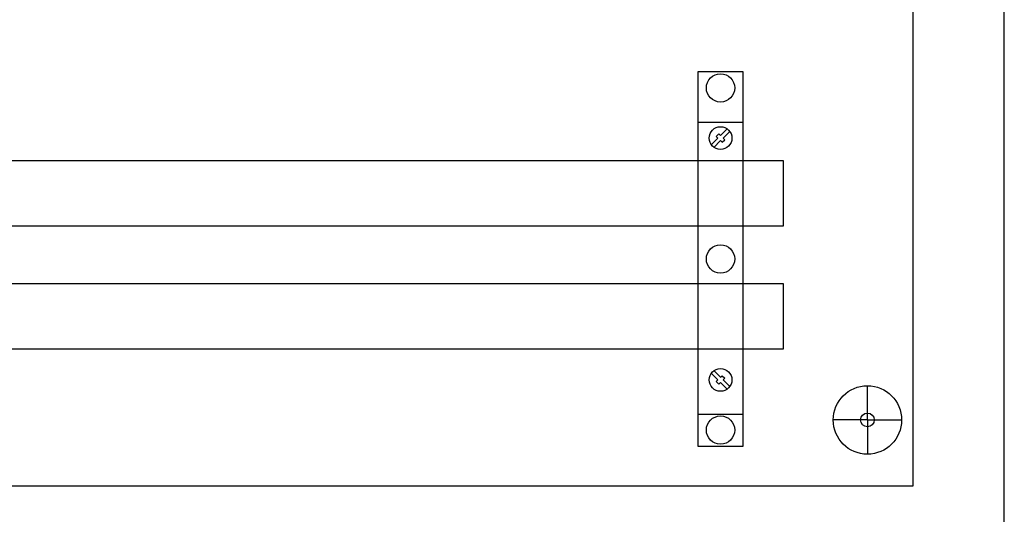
# Model space of a CAD drawing. Header units: centimetres. Extents: x -4250 to -484, y 169 to 6592.
# Tile 77 of 178: x -1110 to -1067, y 3088 to 3110. Entities that reach past the tile are written whole.
import ezdxf

# ---------------------------------------------------------------- set-up
doc = ezdxf.new("R2010")
doc.units = ezdxf.units.CM
doc.layers.add('1', color=7, linetype='Continuous')
doc.layers.add('żółty', color=2, linetype='Continuous')

# ---------------------------------------------------------------- blocks, each defined once
blk = doc.blocks.new('119239_1613119785')
for q in [(70, 4.386), (68.5, 2.886), (71.5, 2.886), (70, 1.386)]:
    blk.add_line((70, 2.886), q)
blk.add_lwpolyline([(0, 50), (0, 0), (72, 0), (72, 50)], close=True)
for radius in [1.5, 0.3]:
    blk.add_circle((70, 2.886), radius)
at = {"flags": 1}
for tag, p in [('BD', (75.013, 13.979)), ('NK', (75.013, 11.987)), ('TYP', (75.013, 10.387)), ('PO', (75.013, 8.85))]:
    blk.add_attdef(tag, p, '', height=1, dxfattribs=at)
blk = doc.blocks.new('107069_168785615')
for p, q in [((0, 14.2), (2, 14.2)), ((1.292, 13.906), (1, 13.613)), ((0.887, 13.5), (0.594, 13.208)), ((1, 13.387), (0.708, 13.094)), ((0.816, 13.571), (0.929, 13.684)), ((0.887, 13.5), (0.816, 13.571)), ((1, 13.613), (0.929, 13.684)), ((1, 13.387), (1.071, 13.316)), ((1.071, 13.316), (1.184, 13.429)), ((1.406, 13.792), (1.113, 13.5)), ((1.113, 13.5), (1.184, 13.429)), ((0.887, 2.9), (0.594, 3.192)), ((1, 3.013), (0.708, 3.306)), ((1, 3.013), (1.071, 3.084)), ((1.071, 3.084), (1.184, 2.971)), ((0.887, 2.9), (0.816, 2.829)), ((0.816, 2.829), (0.929, 2.716)), ((1, 2.787), (0.929, 2.716)), ((1.292, 2.494), (1, 2.787)), ((1.113, 2.9), (1.184, 2.971)), ((1.406, 2.608), (1.113, 2.9)), ((0, 1.4), (2, 1.4))]:
    blk.add_line(p, q)
blk.add_lwpolyline([(0, 0), (2, 0), (2, 16.4), (0, 16.4)], close=True)
for centre, radius in [((1, 15.7), 0.621), ((1, 13.5), 0.5), ((1, 8.2), 0.621), ((1, 2.9), 0.5), ((1, 0.7), 0.621)]:
    blk.add_circle(centre, radius)
at = {"flags": 1}
for tag, p in [('BD', (4.178, 17.808)), ('NK', (4.178, 12.608)), ('TYP', (4.178, 7.409)), ('PO', (4.178, 1.824))]:
    blk.add_attdef(tag, p, '', height=2.5, dxfattribs=at)

msp = doc.modelspace()

# ---------------------------------------------------------------- linework, layer by layer
at = {"color": 3}
msp.add_lwpolyline([(-1147.0352, 3286.679), (-1147.0352, 3086.679), (-1067.0352, 3086.679), (-1067.0352, 3286.679)], close=True, dxfattribs=at)
msp.add_lwpolyline([(-1143.0352, 3089.179), (-1071.0352, 3089.179), (-1071.0352, 3284.179), (-1143.0352, 3284.179)], close=True)
at = {"layer": 'żółty'}
for points in [[(-1219.102, 3103.4405), (-1076.7257, 3103.4405), (-1076.7257, 3100.565), (-1219.102, 3100.565)], [(-1219.102, 3098.0489), (-1076.7257, 3098.0489), (-1076.7257, 3095.1734), (-1219.102, 3095.1734)]]:
    msp.add_lwpolyline(points, close=True, dxfattribs=at)

# ---------------------------------------------------------------- block references
at = {"layer": '1'}
for name, p in [('119239_1613119785', (-1143.0352, 3089.179)), ('107069_168785615', (-1080.4768, 3090.9224))]:
    msp.add_blockref(name, p, dxfattribs=at)

doc.saveas('drawing.dxf')
